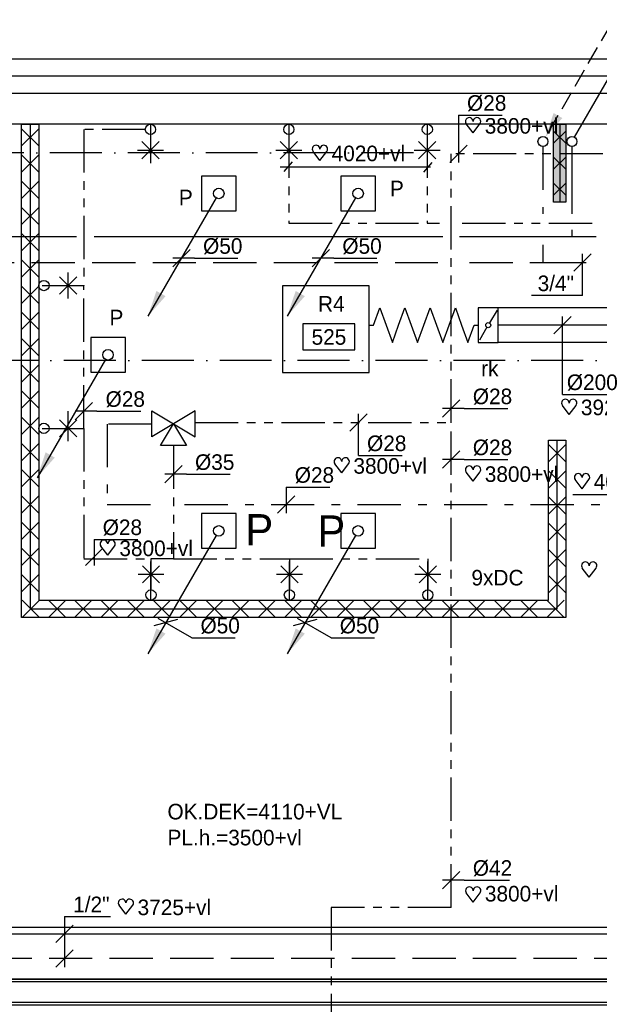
# Model space of a CAD drawing. Extents: x 25315 to 170951, y 867852 to 951952.
# Tile 26 of 119: x 36156 to 42855, y 934719 to 946098. Entities that reach past the tile are written whole.
import ezdxf
from ezdxf.enums import TextEntityAlignment as Align

# ---------------------------------------------------------------- set-up
doc = ezdxf.new("R2010")
doc.units = 0
doc.header["$LTSCALE"] = 100
for name, pattern in [('2322107', [2000, 1000, 1000]), ('2322108', [7, 5, -2]), ('2322109', [10, 5, -2, 1, -2]), ('2322110', [10, 5, -1, 1, -1, 1, -1]), ('CENTER2', [11.25, 7.5, -1.25, 1.25, -1.25]), ('DASHDOT', [9, 6, -1.5, 0, -1.5]), ('LURETOUR', [6, 4, -2])]:
    doc.linetypes.add(name, pattern=pattern)
doc.layers.get('0').update_dxf_attribs({"linetype": 'CONTINUOUS'})
for name, color, linetype in [('AL$7----_STRAMIEN', 1, 'DASHDOT'), ('ALXA7---_KALKZVUIL', 1, 'CONTINUOUS'), ('ALXAC---_LICHTBETON', 1, 'CONTINUOUS'), ('BL$2----', 7, 'CONTINUOUS'), ('BOUW', 8, 'CONTINUOUS'), ('WL5233--', 4, 'CONTINUOUS'), ('WL524---', 4, 'CONTINUOUS'), ('WL531---', 4, 'CONTINUOUS'), ('WL532---', 4, 'CONTINUOUS'), ('WL561---', 4, 'CONTINUOUS'), ('WL561---_AANVOER', 4, 'CONTINUOUS'), ('WL561---_RETOUR', 4, 'CONTINUOUS'), ('WL570---', 3, 'CONTINUOUS'), ('WL570---_HARTLIJN', 7, 'CONTINUOUS'), ('WL570---_RETOUR', 3, 'CONTINUOUS'), ('WM524---', 1, 'CONTINUOUS'), ('WM531---', 1, 'CONTINUOUS'), ('WM532---', 1, 'CONTINUOUS'), ('WM561---', 1, 'CONTINUOUS'), ('WM570---', 1, 'CONTINUOUS')]:
    doc.layers.add(name, color=color, linetype=linetype)
doc.styles.add('BURO-018', font='BUROFONT.shx', dxfattribs={"height": 180})

# ---------------------------------------------------------------- blocks, each defined once
blk = doc.blocks.new('LDV2121')
at = {"color": 0, "linetype": 'CONTINUOUS'}
blk.add_line((-0.25, -0.433), (-6.75, -11.691), dxfattribs=at)
blk.add_lwpolyline([(-6.75, -11.691, 0, 1, 0), (-5.5, -9.526, 1, 1, 0)], format="xyseb", dxfattribs=at)
blk.add_circle((0, 0), 0.5, dxfattribs=at)
blk = doc.blocks.new('*U352')
at = {"layer": 'ALXA7---_KALKZVUIL', "color": 0}
for p, q in [((28398.7, 75147.7), (28298.7, 75247.7)), ((28398.7, 75247.7), (28298.7, 75147.7)), ((28398.7, 74996.2), (28298.7, 75096.2)), ((28398.7, 75096.2), (28298.7, 74996.2)), ((28398.7, 74844.6), (28298.7, 74944.6)), ((28398.7, 74944.6), (28298.7, 74844.6)), ((28398.7, 74693.1), (28298.7, 74793.1)), ((28398.7, 74793.1), (28298.7, 74693.1)), ((28398.7, 74541.5), (28298.7, 74641.5)), ((28398.7, 74641.5), (28298.7, 74541.5)), ((28398.7, 74389.9), (28298.7, 74489.9)), ((28398.7, 74489.9), (28298.7, 74389.9)), ((28398.7, 74238.4), (28298.7, 74338.4)), ((28398.7, 74338.4), (28298.7, 74238.4)), ((28398.7, 74086.8), (28298.7, 74186.8)), ((28398.7, 74186.8), (28298.7, 74086.8)), ((28398.7, 73935.2), (28298.7, 74035.2)), ((28398.7, 74035.2), (28298.7, 73935.2)), ((28398.7, 73783.7), (28298.7, 73883.7)), ((28398.7, 73883.7), (28298.7, 73783.7)), ((28398.7, 73632.1), (28298.7, 73732.1)), ((28398.7, 73732.1), (28298.7, 73632.1)), ((28398.7, 73480.5), (28298.7, 73580.5)), ((28398.7, 73580.5), (28298.7, 73480.5)), ((28398.7, 73329), (28298.7, 73429)), ((28398.7, 73429), (28298.7, 73329)), ((31343.7, 73422.7), (31443.7, 73322.7)), ((31343.7, 73322.7), (31443.7, 73422.7)), ((28398.7, 73177.4), (28298.7, 73277.4)), ((28398.7, 73277.4), (28298.7, 73177.4)), ((31343.7, 73271.2), (31443.7, 73171.2)), ((31343.7, 73171.2), (31443.7, 73271.2)), ((28398.7, 73025.9), (28298.7, 73125.9)), ((28398.7, 73125.9), (28298.7, 73025.9)), ((31343.7, 73119.6), (31443.7, 73019.6)), ((31343.7, 73019.6), (31443.7, 73119.6)), ((28398.7, 72874.3), (28298.7, 72974.3)), ((28398.7, 72974.3), (28298.7, 72874.3)), ((31343.7, 72968.1), (31443.7, 72868.1)), ((31343.7, 72868.1), (31443.7, 72968.1)), ((28398.7, 72722.7), (28298.7, 72822.7)), ((28398.7, 72822.7), (28298.7, 72722.7)), ((31343.7, 72816.5), (31443.7, 72716.5)), ((31343.7, 72716.5), (31443.7, 72816.5)), ((28398.7, 72571.2), (28298.7, 72671.2)), ((28398.7, 72671.2), (28298.7, 72571.2)), ((31343.7, 72664.9), (31443.7, 72564.9)), ((31343.7, 72564.9), (31443.7, 72664.9)), ((28402.4, 72523.4), (28302.4, 72423.4)), ((28302.4, 72523.4), (28402.4, 72423.4)), ((28554, 72523.4), (28454, 72423.4)), ((28454, 72523.4), (28554, 72423.4)), ((28705.6, 72523.4), (28605.6, 72423.4)), ((28605.6, 72523.4), (28705.6, 72423.4)), ((28857.1, 72523.4), (28757.1, 72423.4)), ((28757.1, 72523.4), (28857.1, 72423.4)), ((29008.7, 72523.4), (28908.7, 72423.4)), ((28908.7, 72523.4), (29008.7, 72423.4)), ((29160.3, 72523.4), (29060.3, 72423.4)), ((29060.3, 72523.4), (29160.3, 72423.4)), ((29311.8, 72523.4), (29211.8, 72423.4)), ((29211.8, 72523.4), (29311.8, 72423.4)), ((29463.4, 72523.4), (29363.4, 72423.4)), ((29363.4, 72523.4), (29463.4, 72423.4)), ((29615, 72523.4), (29515, 72423.4)), ((29515, 72523.4), (29615, 72423.4)), ((29766.5, 72523.4), (29666.5, 72423.4)), ((29666.5, 72523.4), (29766.5, 72423.4)), ((29918.1, 72523.4), (29818.1, 72423.4)), ((29818.1, 72523.4), (29918.1, 72423.4)), ((30069.6, 72523.4), (29969.6, 72423.4)), ((29969.6, 72523.4), (30069.6, 72423.4)), ((30221.2, 72523.4), (30121.2, 72423.4)), ((30121.2, 72523.4), (30221.2, 72423.4)), ((30372.8, 72523.4), (30272.8, 72423.4)), ((30272.8, 72523.4), (30372.8, 72423.4)), ((30524.3, 72523.4), (30424.3, 72423.4)), ((30424.3, 72523.4), (30524.3, 72423.4)), ((30675.9, 72523.4), (30575.9, 72423.4)), ((30575.9, 72523.4), (30675.9, 72423.4)), ((30827.5, 72523.4), (30727.5, 72423.4)), ((30727.5, 72523.4), (30827.5, 72423.4)), ((30979, 72523.4), (30879, 72423.4)), ((30879, 72523.4), (30979, 72423.4)), ((31130.6, 72523.4), (31030.6, 72423.4)), ((31030.6, 72523.4), (31130.6, 72423.4)), ((31282.1, 72523.4), (31182.1, 72423.4)), ((31182.1, 72523.4), (31282.1, 72423.4)), ((31433.7, 72523.4), (31333.7, 72423.4)), ((31333.7, 72523.4), (31433.7, 72423.4))]:
    blk.add_line(p, q, dxfattribs=at)
blk = doc.blocks.new('*U354')
at = {"layer": 'ALXA7---_KALKZVUIL', "color": 0}
for p, q in [((28398.7, 75147.7), (28298.7, 75247.7)), ((28398.7, 75247.7), (28298.7, 75147.7)), ((28398.7, 74996.2), (28298.7, 75096.2)), ((28398.7, 75096.2), (28298.7, 74996.2)), ((28398.7, 74844.6), (28298.7, 74944.6)), ((28398.7, 74944.6), (28298.7, 74844.6)), ((28398.7, 74693.1), (28298.7, 74793.1)), ((28398.7, 74793.1), (28298.7, 74693.1)), ((28398.7, 74541.5), (28298.7, 74641.5)), ((28398.7, 74641.5), (28298.7, 74541.5)), ((28398.7, 74389.9), (28298.7, 74489.9)), ((28398.7, 74489.9), (28298.7, 74389.9)), ((28398.7, 74238.4), (28298.7, 74338.4)), ((28398.7, 74338.4), (28298.7, 74238.4)), ((28398.7, 74086.8), (28298.7, 74186.8)), ((28398.7, 74186.8), (28298.7, 74086.8)), ((28398.7, 73935.2), (28298.7, 74035.2)), ((28398.7, 74035.2), (28298.7, 73935.2)), ((28398.7, 73783.7), (28298.7, 73883.7)), ((28398.7, 73883.7), (28298.7, 73783.7)), ((28398.7, 73632.1), (28298.7, 73732.1)), ((28398.7, 73732.1), (28298.7, 73632.1)), ((28398.7, 73480.5), (28298.7, 73580.5)), ((28398.7, 73580.5), (28298.7, 73480.5)), ((28398.7, 73329), (28298.7, 73429)), ((28398.7, 73429), (28298.7, 73329)), ((31343.7, 73422.7), (31443.7, 73322.7)), ((31343.7, 73322.7), (31443.7, 73422.7)), ((28398.7, 73177.4), (28298.7, 73277.4)), ((28398.7, 73277.4), (28298.7, 73177.4)), ((31343.7, 73271.2), (31443.7, 73171.2)), ((31343.7, 73171.2), (31443.7, 73271.2)), ((28398.7, 73025.9), (28298.7, 73125.9)), ((28398.7, 73125.9), (28298.7, 73025.9)), ((31343.7, 73119.6), (31443.7, 73019.6)), ((31343.7, 73019.6), (31443.7, 73119.6)), ((28398.7, 72874.3), (28298.7, 72974.3)), ((28398.7, 72974.3), (28298.7, 72874.3)), ((31343.7, 72968.1), (31443.7, 72868.1)), ((31343.7, 72868.1), (31443.7, 72968.1)), ((28398.7, 72722.7), (28298.7, 72822.7)), ((28398.7, 72822.7), (28298.7, 72722.7)), ((31343.7, 72816.5), (31443.7, 72716.5)), ((31343.7, 72716.5), (31443.7, 72816.5)), ((28398.7, 72571.2), (28298.7, 72671.2)), ((28398.7, 72671.2), (28298.7, 72571.2)), ((31343.7, 72664.9), (31443.7, 72564.9)), ((31343.7, 72564.9), (31443.7, 72664.9)), ((28402.4, 72523.4), (28302.4, 72423.4)), ((28302.4, 72523.4), (28402.4, 72423.4)), ((28554, 72523.4), (28454, 72423.4)), ((28454, 72523.4), (28554, 72423.4)), ((28705.6, 72523.4), (28605.6, 72423.4)), ((28605.6, 72523.4), (28705.6, 72423.4)), ((28857.1, 72523.4), (28757.1, 72423.4)), ((28757.1, 72523.4), (28857.1, 72423.4)), ((29008.7, 72523.4), (28908.7, 72423.4)), ((28908.7, 72523.4), (29008.7, 72423.4)), ((29160.3, 72523.4), (29060.3, 72423.4)), ((29060.3, 72523.4), (29160.3, 72423.4)), ((29311.8, 72523.4), (29211.8, 72423.4)), ((29211.8, 72523.4), (29311.8, 72423.4)), ((29463.4, 72523.4), (29363.4, 72423.4)), ((29363.4, 72523.4), (29463.4, 72423.4)), ((29615, 72523.4), (29515, 72423.4)), ((29515, 72523.4), (29615, 72423.4)), ((29766.5, 72523.4), (29666.5, 72423.4)), ((29666.5, 72523.4), (29766.5, 72423.4)), ((29918.1, 72523.4), (29818.1, 72423.4)), ((29818.1, 72523.4), (29918.1, 72423.4)), ((30069.6, 72523.4), (29969.6, 72423.4)), ((29969.6, 72523.4), (30069.6, 72423.4)), ((30221.2, 72523.4), (30121.2, 72423.4)), ((30121.2, 72523.4), (30221.2, 72423.4)), ((30372.8, 72523.4), (30272.8, 72423.4)), ((30272.8, 72523.4), (30372.8, 72423.4)), ((30524.3, 72523.4), (30424.3, 72423.4)), ((30424.3, 72523.4), (30524.3, 72423.4)), ((30675.9, 72523.4), (30575.9, 72423.4)), ((30575.9, 72523.4), (30675.9, 72423.4)), ((30827.5, 72523.4), (30727.5, 72423.4)), ((30727.5, 72523.4), (30827.5, 72423.4)), ((30979, 72523.4), (30879, 72423.4)), ((30879, 72523.4), (30979, 72423.4)), ((31130.6, 72523.4), (31030.6, 72423.4)), ((31030.6, 72523.4), (31130.6, 72423.4)), ((31282.1, 72523.4), (31182.1, 72423.4)), ((31182.1, 72523.4), (31282.1, 72423.4)), ((31433.7, 72523.4), (31333.7, 72423.4)), ((31333.7, 72523.4), (31433.7, 72423.4))]:
    blk.add_line(p, q, dxfattribs=at)
blk = doc.blocks.new('HART')
at = {"color": 1}
for q in [(-39.7, 52.4), (39.7, 52.4)]:
    blk.add_line((0, 0), q, dxfattribs=at)
for centre, start, end in [((-22.1, 65.7), 0, 217.1867), ((22.1, 65.7), 322.8133, 180)]:
    blk.add_arc(centre, 22.1, start, end, dxfattribs=at)
blk = doc.blocks.new('LU-1D-K-C8')
at = {"color": 0, "linetype": 'CONTINUOUS'}
for p, q in [((-0.5, 100), (0.5, 100)), ((-0.5, -100), (0.5, -100))]:
    blk.add_line(p, q, dxfattribs=at)
at = {"layer": 'WL570---_HARTLIJN', "linetype": 'CENTER2'}
blk.add_line((-0.5, 0), (0.5, 0), dxfattribs=at)
blk = doc.blocks.new('LDV1107')
at = {"color": 0, "linetype": 'CONTINUOUS'}
blk.add_line((0.25, 0.433), (6.75, 11.691), dxfattribs=at)
blk.add_lwpolyline([(6.75, 11.691, 0, 1, 0), (5.5, 9.526, 1, 1, 0)], format="xyseb", dxfattribs=at)
blk.add_circle((0, 0), 0.5, dxfattribs=at)
blk = doc.blocks.new('LDV3108')
at = {"color": 0, "linetype": 'CONTINUOUS'}
for p, q in [((6.75, 11.691), (5.813, 10.068)), ((5.438, 9.418), (4.5, 7.794)), ((4.125, 7.145), (3.188, 5.521)), ((2.813, 4.871), (1.875, 3.248)), ((1.5, 2.598), (0.563, 0.974))]:
    blk.add_line(p, q, dxfattribs=at)
blk.add_lwpolyline([(0.25, 0.433, 0, 1, 0), (1.5, 2.598, 1, 1, 0)], format="xyseb", dxfattribs=at)
blk.add_circle((0, 0), 0.5, dxfattribs=at)
blk = doc.blocks.new('LU-ORND')
at = {"color": 0, "linetype": 'CONTINUOUS'}
for p, q in [((-3, 1.5), (-3, -1.5)), ((3, 1.5), (-3, 1.5)), ((3, -1.5), (3, 1.5)), ((-3, -1.5), (3, -1.5))]:
    blk.add_line(p, q, dxfattribs=at)
blk = doc.blocks.new('LU-1D-F-C8273')
at = {"color": 0, "linetype": 'CONTINUOUS'}
for p, q in [((-291.2, 0), (-254.8, 100)), ((-254.8, 100), (-218.4, 0)), ((-145.6, 0), (-109.2, 100)), ((-109.2, 100), (-72.8, 0)), ((0, 0), (36.4, 100)), ((36.4, 100), (72.8, 0)), ((145.6, 0), (182, 100)), ((182, 100), (218.4, 0)), ((-313.8, 0), (-291.2, 0)), ((-218.4, 0), (-182, -100)), ((-182, -100), (-145.6, 0)), ((-72.8, 0), (-36.4, -100)), ((-36.4, -100), (0, 0)), ((72.8, 0), (109.2, -100)), ((109.2, -100), (145.6, 0)), ((218.4, 0), (254.8, -100)), ((254.8, -100), (291.2, 0)), ((291.2, 0), (313.8, 0))]:
    blk.add_line(p, q, dxfattribs=at)
blk = doc.blocks.new('3048303')
at = {"color": 0, "linetype": 'CONTINUOUS'}
for p, q in [((-2.5, 1.5), (2.5, -1.5)), ((-2.5, -1.5), (-2.5, 1.5)), ((2.5, 1.5), (-2.5, -1.5)), ((2.5, -1.5), (2.5, 1.5)), ((-1.5, -2.5), (0, 0)), ((0, 0), (1.5, -2.5)), ((1.5, -2.5), (-1.5, -2.5))]:
    blk.add_line(p, q, dxfattribs=at)
at = {"color": 0, "linetype": 'CONTINUOUS', "style": 'BURO-018', "flags": 1}
blk.add_attdef('CV_MATCODE', (0, 0), '', height=1.8, dxfattribs=at)
blk = doc.blocks.new('LU-ORNAM-1F41F400')
at = {"color": 0, "linetype": 'CONTINUOUS'}
for p, q in [((250, 250), (-250, 250)), ((-250, 250), (-250, -250)), ((250, -250), (250, 250)), ((-250, -250), (250, -250))]:
    blk.add_line(p, q, dxfattribs=at)
blk = doc.blocks.new('LU-1D-KL-C874')
at = {"color": 0, "linetype": 'CONTINUOUS'}
for p, q in [((-58.2, 100), (-58.2, -100)), ((58.2, 100), (-58.2, 100)), ((50.9, 87.4), (7.3, 12.6)), ((58.2, -100), (58.2, 100)), ((-7.3, -12.6), (-50.9, -87.4)), ((-58.2, -100), (58.2, -100))]:
    blk.add_line(p, q, dxfattribs=at)
blk.add_circle((0, 0), 14.6, dxfattribs=at)
blk = doc.blocks.new('*U351')
at = {"layer": 'ALXAC---_LICHTBETON', "color": 0}
for p, q in [((31556.8, 75326.1), (31486.8, 75396.1)), ((31556.8, 75396.1), (31486.8, 75326.1)), ((31556.8, 75176.1), (31486.8, 75246.1)), ((31556.8, 75246.1), (31486.8, 75176.1)), ((31556.8, 75026.1), (31486.8, 75096.1)), ((31556.8, 75096.1), (31486.8, 75026.1))]:
    blk.add_line(p, q, dxfattribs=at)
blk = doc.blocks.new('*U400', base_point=(28853.9, 19161.2))
at = {"color": 0, "linetype": 'CONTINUOUS'}
for p, q in [((28853.9, 19404.3), (28853.9, 19111.2)), ((28853.9, 19404.3), (29118.9, 19404.3)), ((28903.9, 19354.3), (28803.9, 19254.3)), ((28903.9, 19211.2), (28803.9, 19111.2))]:
    blk.add_line(p, q, dxfattribs=at)
at = {"color": 0, "linetype": 'CONTINUOUS', "style": 'BURO-018'}
blk.add_text('1/2"', height=90, dxfattribs=at).set_placement((28903.9, 19429.3))
blk = doc.blocks.new('*U402', base_point=(31088.3, 20682.8))
at = {"color": 0, "linetype": 'CONTINUOUS'}
for p, q in [((31138.3, 20732.8), (31038.3, 20632.8)), ((31163.3, 20682.8), (31038.3, 20682.8)), ((31163.3, 20682.8), (31425.3, 20682.8))]:
    blk.add_line(p, q, dxfattribs=at)
at = {"color": 0, "linetype": 'CONTINUOUS', "style": 'BURO-018'}
blk.add_text('%%C42', height=90, dxfattribs=at).set_placement((31213.3, 20707.8))
blk = doc.blocks.new('*U408', base_point=(29483.2, 21960.1))
at = {"color": 0, "linetype": 'CONTINUOUS'}
for p, q in [((29533.2, 22010.1), (29433.2, 21910.1)), ((29558.2, 21960.1), (29433.2, 21960.1)), ((29558.2, 21960.1), (29811.4, 21960.1))]:
    blk.add_line(p, q, dxfattribs=at)
at = {"color": 0, "linetype": 'CONTINUOUS', "style": 'BURO-018'}
blk.add_text('%%C35', height=90, dxfattribs=at).set_placement((29608.2, 21985.1))
blk = doc.blocks.new('*U409', base_point=(30301.5, 22258.7))
at = {"color": 0, "linetype": 'CONTINUOUS'}
for p, q in [((30351.5, 22308.7), (30251.5, 22208.7)), ((30301.5, 22068.7), (30301.5, 22308.7)), ((30301.5, 22068.7), (30554.6, 22068.7))]:
    blk.add_line(p, q, dxfattribs=at)
at = {"color": 0, "linetype": 'CONTINUOUS', "style": 'BURO-018'}
blk.add_text('%%C28', height=90, dxfattribs=at).set_placement((30351.5, 22093.7))
blk = doc.blocks.new('*U410', base_point=(30134.3, 21785.7))
at = {"color": 0, "linetype": 'CONTINUOUS'}
for p, q in [((30134.3, 21885.7), (30134.3, 21735.7)), ((30134.3, 21885.7), (30387.4, 21885.7)), ((30184.3, 21835.7), (30084.3, 21735.7))]:
    blk.add_line(p, q, dxfattribs=at)
at = {"color": 0, "linetype": 'CONTINUOUS', "style": 'BURO-018'}
blk.add_text('%%C28', height=90, dxfattribs=at).set_placement((30184.3, 21910.7))
blk = doc.blocks.new('*U411', base_point=(30244.1, 21102.3))
at = {"color": 0, "linetype": 'CONTINUOUS'}
for p, q in [((30312.4, 21120.6), (30175.8, 21084)), ((30394.5, 21015.5), (30200.8, 21127.3)), ((30394.5, 21015.5), (30644.5, 21015.5))]:
    blk.add_line(p, q, dxfattribs=at)
at = {"color": 0, "linetype": 'CONTINUOUS', "style": 'BURO-018'}
blk.add_text('%%c50', height=90, dxfattribs=at).set_placement((30444.5, 21040.5))
blk = doc.blocks.new('*U412', base_point=(29172.4, 21471.8))
at = {"color": 0, "linetype": 'CONTINUOUS'}
for p, q in [((29172.4, 21571.8), (29172.4, 21421.8)), ((29172.4, 21571.8), (29425.5, 21571.8)), ((29222.4, 21521.8), (29122.4, 21421.8))]:
    blk.add_line(p, q, dxfattribs=at)
at = {"color": 0, "linetype": 'CONTINUOUS', "style": 'BURO-018'}
blk.add_text('%%C28', height=90, dxfattribs=at).set_placement((29222.4, 21596.8))
blk = doc.blocks.new('*U413', base_point=(28966.3, 22324.6))
at = {"color": 0, "linetype": 'CONTINUOUS'}
for p, q in [((29016.3, 22374.6), (28916.3, 22274.6)), ((29041.3, 22324.6), (28916.3, 22324.6)), ((29041.3, 22324.6), (29294.4, 22324.6))]:
    blk.add_line(p, q, dxfattribs=at)
at = {"color": 0, "linetype": 'CONTINUOUS', "style": 'BURO-018'}
blk.add_text('%%C28', height=90, dxfattribs=at).set_placement((29091.3, 22349.6))
blk = doc.blocks.new('*U414', base_point=(29452.1, 23074.8))
at = {"color": 0, "linetype": 'CONTINUOUS'}
for p, q in [((29502.1, 23124.8), (29402.1, 23024.8)), ((29527.1, 23074.8), (29402.1, 23074.8)), ((29527.1, 23074.8), (29777.1, 23074.8))]:
    blk.add_line(p, q, dxfattribs=at)
at = {"color": 0, "linetype": 'CONTINUOUS', "style": 'BURO-018'}
blk.add_text('%%c50', height=90, dxfattribs=at).set_placement((29577.1, 23099.8))
blk = doc.blocks.new('*U420', base_point=(31731.7, 22721.6))
at = {"color": 0, "linetype": 'CONTINUOUS'}
for p, q in [((31681.9, 22771.7), (31781.6, 22871.4)), ((31731.7, 22421.6), (31731.7, 22871.6)), ((31731.7, 22421.6), (32051.7, 22421.6))]:
    blk.add_line(p, q, dxfattribs=at)
at = {"layer": 'WM570---', "linetype": 'CONTINUOUS', "style": 'BURO-018'}
blk.add_text('%%c200', height=90, dxfattribs=at).set_placement((31756.7, 22446.6))
blk = doc.blocks.new('*U421', base_point=(31848, 23183.2))
at = {"color": 0, "linetype": 'CONTINUOUS'}
for p, q in [((31898, 23233.2), (31798, 23133.2)), ((31848, 22993.2), (31848, 23233.2)), ((31848, 22993.2), (31553, 22993.2))]:
    blk.add_line(p, q, dxfattribs=at)
at = {"color": 0, "linetype": 'CONTINUOUS', "style": 'BURO-018'}
blk.add_text('3/4"', height=90, dxfattribs=at).set_placement((31798, 23018.2), align=Align.RIGHT)
blk = doc.blocks.new('*U424', base_point=(23612.6, 24092.5))
at = {"color": 0, "linetype": 'CONTINUOUS'}
for p, q in [((23662.6, 24142.5), (23562.6, 24042.5)), ((23687.6, 24092.5), (23562.6, 24092.5)), ((23687.6, 24092.5), (23940.7, 24092.5))]:
    blk.add_line(p, q, dxfattribs=at)
at = {"color": 0, "linetype": 'CONTINUOUS', "style": 'BURO-018'}
blk.add_text('%%C28', height=90, dxfattribs=at).set_placement((23737.6, 24117.5))

msp = doc.modelspace()

# ---------------------------------------------------------------- linework, layer by layer
at = {"layer": 'AL$7----_STRAMIEN', "color": 1}
for p, q in [((40706.2, 944560.3), (28713.6, 944560.3)), ((50769.6, 942160.3), (28713.6, 942160.3))]:
    msp.add_line(p, q, dxfattribs=at)
at = {"layer": 'BL$2----', "color": 1}
msp.add_line((43374.2, 940607), (42549.2, 940607), dxfattribs=at)
at = {"layer": 'BOUW'}
for p, q in [((48095.3, 945640.3), (32255.3, 945640.3)), ((37667.3, 944890.3), (37667.3, 944440.3)), ((39267.3, 944890.3), (39267.3, 944440.3)), ((40867.3, 944890.3), (40867.3, 944440.3)), ((42397.3, 944890.3), (42397.3, 943990.3)), ((37567.3, 944490.3), (37767.3, 944690.3)), ((37567.3, 944690.3), (37767.3, 944490.3)), ((39167.3, 944490.3), (39367.3, 944690.3)), ((39167.3, 944690.3), (39367.3, 944490.3)), ((40767.3, 944490.3), (40967.3, 944690.3)), ((40767.3, 944690.3), (40967.3, 944490.3)), ((37517.3, 944590.3), (37817.3, 944590.3)), ((39117.3, 944590.3), (39417.3, 944590.3)), ((40717.3, 944590.3), (41017.3, 944590.3)), ((36716.8, 941225.3), (36716.8, 941575.3)), ((36816.8, 941275.3), (36616.8, 941475.3)), ((36616.8, 941275.3), (36816.8, 941475.3)), ((36416.8, 941375.3), (36866.8, 941375.3))]:
    msp.add_line(p, q, dxfattribs=at)
for points in [[(32255.3, 945450.3), (47863.3, 945450.3), (47863.3, 934708.6)], [(32255.3, 945250.3), (47663.3, 945250.3), (47663.3, 934708.6)], [(36277.3, 944890.3), (36277.3, 939289.9), (42367.3, 939289.9), (42367.3, 941240.3)], [(36716.8, 942875.3), (36716.8, 943175.3)], [(36816.8, 942925.3), (36616.8, 943125.3)], [(36616.8, 942925.3), (36816.8, 943125.3)], [(36416.8, 943025.3), (36866.8, 943025.3)], [(37573.8, 939788), (37773.8, 939588)], [(37573.8, 939588), (37773.8, 939788)], [(37673.8, 939388), (37673.8, 939838)], [(39173.8, 939788), (39373.8, 939588)], [(39173.8, 939588), (39373.8, 939788)], [(39273.8, 939388), (39273.8, 939838)], [(40773.8, 939788), (40973.8, 939588)], [(40773.8, 939588), (40973.8, 939788)], [(40873.8, 939388), (40873.8, 939838)], [(37523.8, 939688), (37823.8, 939688)], [(39123.8, 939688), (39423.8, 939688)], [(40723.8, 939688), (41023.8, 939688)], [(45235.3, 934978.6), (32615.3, 934978.6)], [(45235.3, 934738.6), (32615.3, 934738.6)]]:
    msp.add_lwpolyline(points, dxfattribs=at)
for points in [[(32255.3, 945250.3), (47663.3, 945250.3), (47663.3, 944890.3), (32255.3, 944890.3)], [(36377.3, 944890.3), (36377.3, 939389.9), (42267.3, 939389.9), (42267.3, 941240.3), (42467.3, 941240.3), (42467.3, 939189.9), (36177.3, 939189.9), (36177.3, 944890.3)], [(36377.3, 944890.3), (36377.3, 939389.9), (42267.3, 939389.9), (42267.3, 941240.3), (42467.3, 941240.3), (42467.3, 939189.9), (36177.3, 939189.9), (36177.3, 944890.3)], [(42467.3, 944890.3), (42467.3, 943990.3), (42327.3, 943990.3), (42327.3, 944890.3)], [(32615.3, 942824.3), (33215.3, 942824.3), (33215.3, 935608.6), (45235.3, 935608.6), (45235.3, 935008.6), (32615.3, 935008.6)], [(45235.3, 934708.6), (32615.3, 934708.6), (32615.3, 935008.6), (45235.3, 935008.6)]]:
    msp.add_lwpolyline(points, close=True, dxfattribs=at)
at = {"layer": 'BOUW', "const_width": 140}
msp.add_lwpolyline([(42397.3, 944890.3), (42397.3, 943990.3)], dxfattribs=at)
at = {"layer": 'WL5233--', "color": 3}
for p, q in [((38257.5, 944290.3), (38257.5, 943890.3)), ((38657.5, 944290.3), (38257.5, 944290.3)), ((38657.5, 943890.3), (38657.5, 944290.3)), ((40267.3, 944290.3), (39867.3, 944290.3)), ((39867.3, 944290.3), (39867.3, 943890.3)), ((40267.3, 943890.3), (40267.3, 944290.3)), ((38257.5, 943890.3), (38657.5, 943890.3)), ((39867.3, 943890.3), (40267.3, 943890.3)), ((37377.3, 942425.3), (36977.3, 942425.3)), ((36977.3, 942425.3), (36977.3, 942025.3)), ((37377.3, 942025.3), (37377.3, 942425.3)), ((36977.3, 942025.3), (37377.3, 942025.3)), ((38657.5, 940389.9), (38257.5, 940389.9)), ((38257.5, 940389.9), (38257.5, 939989.9)), ((38657.5, 939989.9), (38657.5, 940389.9)), ((39867.3, 940389.9), (39867.3, 939989.9)), ((40267.3, 940389.9), (39867.3, 940389.9)), ((40267.3, 939989.9), (40267.3, 940389.9)), ((38257.5, 939989.9), (38657.5, 939989.9)), ((39867.3, 939989.9), (40267.3, 939989.9))]:
    msp.add_line(p, q, dxfattribs=at)
at = {"layer": 'WL531---', "linetype": '2322109'}
for p, q in [((37168.3, 941425.2), (37168.3, 940496.2)), ((37683, 941425.2), (37168.3, 941425.2)), ((37168.3, 940496.2), (37842.8, 940496.2)), ((38061, 940496.2), (43515.9, 940496.2))]:
    msp.add_line(p, q, dxfattribs=at)
at = {"layer": 'WL532---', "linetype": '2322110'}
for p, q in [((37608, 944831), (36899.2, 944831)), ((36899.2, 944831), (36899.2, 943025.3)), ((39267.3, 944771.7), (39267.3, 943745)), ((40867.3, 944771.7), (40867.3, 943745)), ((41143.4, 941442.1), (41143.4, 944546.9)), ((42895.7, 944546.9), (41143.4, 944546.9)), ((39267.3, 943745), (40867.3, 943745)), ((40867.3, 943745), (41007.5, 943745)), ((41271.4, 943745), (42820.1, 943745)), ((36495.8, 943025.3), (36899.2, 943025.3)), ((36899.2, 941375.3), (36899.2, 943025.3)), ((38183, 941442.1), (41143.4, 941442.1)), ((41143.4, 935839.3), (41143.4, 941442.1)), ((36495.8, 941375.3), (36899.2, 941375.3)), ((36899.2, 941375.3), (36899.2, 939868.3)), ((37933, 941176), (37933, 939868.3)), ((36899.2, 939868.3), (37673.8, 939868.3)), ((37673.8, 939868.3), (37673.8, 939508.5)), ((37933, 939868.3), (37673.8, 939868.3)), ((37933, 939868.3), (39273.8, 939868.3)), ((39273.8, 939868.3), (40873.8, 939868.3)), ((39273.8, 939868.3), (39273.8, 939508.5)), ((40873.8, 939868.3), (40873.8, 939508.5)), ((41143.4, 935839.3), (39757.8, 935839.3)), ((39757.8, 935839.3), (39757.8, 934316.7))]:
    msp.add_line(p, q, dxfattribs=at)
at = {"layer": 'WL532---', "color": 1}
for centre in [(37667.3, 944831), (39267.3, 944831), (40867.3, 944831), (36436.6, 943025.3), (36436.6, 941375.3), (37673.8, 939449.2), (39273.8, 939449.2), (40873.8, 939449.2)]:
    msp.add_circle(centre, 59.3, dxfattribs=at)
at = {"layer": 'WL561---_AANVOER', "linetype": '2322107'}
for p, q in [((42539.1, 944632.4), (42539.1, 943855.7)), ((42539.1, 943668.8), (42539.1, 943591.2)), ((33894, 943591.2), (36814.7, 943591.2)), ((37017.3, 943591.2), (41047.4, 943591.2)), ((41238.3, 943591.2), (42820.1, 943591.2)), ((34296.4, 935533.2), (46803, 935533.2))]:
    msp.add_line(p, q, dxfattribs=at)
at = {"layer": 'WL561---_RETOUR', "linetype": '2322108'}
for p, q in [((42204, 944632.4), (42204, 943855.7)), ((42204, 943494.7), (42204, 943291.2)), ((34194, 943291.2), (40990.7, 943291.2)), ((41354.2, 943291.2), (42204, 943291.2)), ((42204, 943291.2), (42806.4, 943291.2)), ((46795.2, 935247), (34953.8, 935247))]:
    msp.add_line(p, q, dxfattribs=at)
at = {"layer": 'WL570---', "color": 1}
for p, q in [((41226.2, 944995.3), (41226.2, 944446.9)), ((41226.2, 944995.3), (41732.4, 944995.3)), ((41326.2, 944646.9), (41126.2, 944446.9)), ((39168.4, 944397.4), (40903.7, 944397.4)), ((39214.2, 944343.5), (39310.8, 944456.1)), ((40828.2, 944335.4), (40924.8, 944448.1))]:
    msp.add_line(p, q, dxfattribs=at)

# ---------------------------------------------------------------- block references
at = {"layer": 'BOUW', "xscale": 2, "yscale": 2, "zscale": 2}
for name, p in [('*U352', (-20420.1, 794343.2)), ('*U354', (-20420.1, 794343.2)), ('*U351', (-20646.4, 794018.1))]:
    msp.add_blockref(name, p, dxfattribs=at)
at = {"layer": 'WL524---', "color": 2, "xscale": 121.5, "yscale": 121.5, "zscale": 121.5}
for p in [(38457.5, 944090.3), (40067.3, 944090.3), (37177.3, 942225.3), (38457.5, 940189.9), (40067.3, 940189.9)]:
    msp.add_blockref('LDV2121', p, dxfattribs=at)
at = {"layer": 'WL561---', "color": 2, "xscale": 100, "yscale": 100, "zscale": 100}
msp.add_blockref('3048303', (37933, 941426), dxfattribs=at)
at = {"layer": 'WL561---_AANVOER', "color": 2, "xscale": 115.5, "yscale": 115.5, "zscale": 115.5}
msp.add_blockref('LDV1107', (42539.1, 944690.1), dxfattribs=at)
at = {"layer": 'WL561---_RETOUR', "color": 2, "xscale": 115.5, "yscale": 115.5, "zscale": 115.5}
msp.add_blockref('LDV3108', (42204, 944690.1), dxfattribs=at)
at = {"layer": 'WL570---', "color": 1, "xscale": 2, "yscale": 2, "zscale": 2}
for p in [(41396.2, 944790.3), (39626.4, 944471.8), (42507.4, 941536.2), (39878.1, 940860.1), (41396.2, 940765.4), (42655.7, 940677.6), (37173.2, 939907.9), (42738.5, 939655.7), (41397.8, 935900.4), (37383.7, 935758.5)]:
    msp.add_blockref('HART', p, dxfattribs=at)
at = {"layer": 'WL570---_RETOUR', "xscale": 2, "yscale": 2, "zscale": 2, "rotation": 270}
msp.add_blockref('LU-ORNAM-1F41F400', (39694.9, 942521.1), dxfattribs=at)
at = {"layer": 'WL570---_RETOUR', "linetype": 'LURETOUR', "xscale": 2, "yscale": 2, "zscale": 2}
msp.add_blockref('LU-1D-F-C8273', (40827.4, 942567.9), dxfattribs=at)
at = {"layer": 'WL570---_RETOUR', "linetype": 'CONTINUOUS', "xscale": 2, "yscale": 2, "zscale": 2}
msp.add_blockref('LU-1D-KL-C874', (41571.4, 942567.9), dxfattribs=at)
at = {"layer": 'WL570---_RETOUR', "linetype": 'LURETOUR', "xscale": 1992.108957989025, "yscale": 2, "zscale": 2, "rotation": 180}
msp.add_blockref('LU-1D-K-C8', (42683.8, 942567.9), dxfattribs=at)
at = {"layer": 'WM524---', "xscale": 2, "yscale": 2, "zscale": 2}
for name, p in [('*U414', (38025.7, 943342.5)), ('*U414', (39635.5, 943342.5)), ('*U411', (37845.1, 939129.2)), ('*U411', (39454.9, 939129.2))]:
    msp.add_blockref(name, p, dxfattribs=at)
at = {"layer": 'WM531---', "xscale": 2, "yscale": 2, "zscale": 2}
msp.add_blockref('*U410', (39235.4, 940496.2), dxfattribs=at)
at = {"layer": 'WM532---', "xscale": 2, "yscale": 2, "zscale": 2}
for name, p in [('*U413', (36899.2, 941573.9)), ('*U424', (41143.4, 941604.6)), ('*U409', (40070.9, 941442.1)), ('*U424', (41143.4, 941015.3)), ('*U408', (37933, 940844.9)), ('*U412', (37015.8, 939891.7)), ('*U402', (41143.4, 936154))]:
    msp.add_blockref(name, p, dxfattribs=at)
at = {"layer": 'WM561---', "xscale": 2, "yscale": 2, "zscale": 2}
for name, p in [('*U421', (42662.6, 943291.2)), ('*U400', (36674.4, 935247))]:
    msp.add_blockref(name, p, dxfattribs=at)
at = {"layer": 'WM570---'}
ref = msp.add_blockref('LU-ORND', (39730.4, 942431.5), dxfattribs=dict(at, xscale=100, yscale=100, zscale=100))
ref.add_attrib('LU_TEXT1', '525', dxfattribs={"layer": '0', "color": 1, "linetype": 'CONTINUOUS', "height": 180, "style": 'BURO-018'}).set_placement((39730.4, 942431.5), align=Align.MIDDLE)
at = {"layer": 'WM570---', "xscale": 2, "yscale": 2, "zscale": 2}
msp.add_blockref('*U420', (42430.1, 942367.9), dxfattribs=at)

# ---------------------------------------------------------------- texts
at = {"layer": 'BOUW', "color": 1, "style": 'BURO-018'}
for s, height, p in [('P', 180, (40435.1, 944057)), ('P', 180, (37995.7, 943953.4)), ('P', 180, (37193.8, 942566)), ('P', 360, (38765.1, 940023.8)), ('P', 360, (39597.8, 940009)), ('9xDC', 180, (41377.4, 939559.4)), ('OK.DEK=4110+VL', 180, (37864.2, 936855.6)), ('PL.h.=3500+vl', 180, (37864.2, 936555.6))]:
    msp.add_text(s, height=height, dxfattribs=at).set_placement(p)
at = {"layer": 'WL570---', "color": 1, "style": 'BURO-018'}
for s, p in [('%%C28', (41326.2, 945045.3)), ('3800+vl', (41531.3, 944781.1)), ('4020+vl', (39761.5, 944462.5)), ('rk', (41489.7, 941977.1)), ('3925+vl', (42642.5, 941527)), ('3800+vl', (40013.2, 940850.9)), ('3800+vl', (41531.3, 940756.2)), ('4020+vl', (42790.8, 940668.4)), ('3800+vl', (37308.3, 939898.7)), ('3800+vl', (41532.9, 935907.1)), ('3725+vl', (37518.8, 935749.2))]:
    msp.add_text(s, height=180, dxfattribs=at).set_placement(p)
at = {"layer": 'WL570---_RETOUR', "color": 1, "style": 'BURO-018'}
msp.add_text('R4', height=180, dxfattribs=at).set_placement((39604, 942724.1))

doc.saveas('drawing.dxf')
